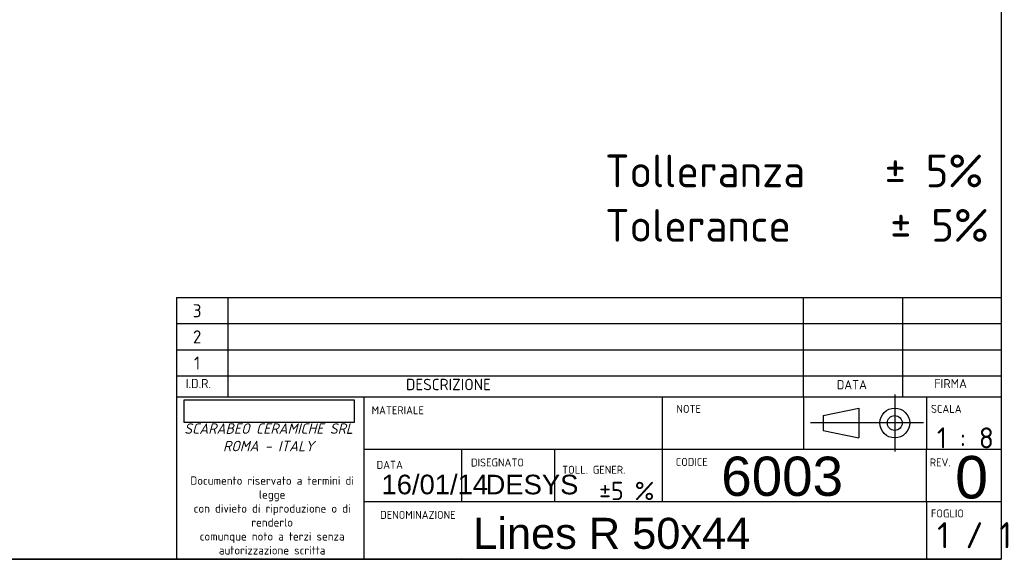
# Model space of a CAD drawing. Header units: millimetres. Extents: x 11 to 285, y 7 to 203.
# Tile 2 of 3: x 134 to 285, y 7 to 90. Entities that reach past the tile are written whole.
import ezdxf
from ezdxf.enums import TextEntityAlignment as Align
from ezdxf.lldxf.tags import DXFTag

# ---------------------------------------------------------------- set-up
doc = ezdxf.new("R2010")
doc.units = ezdxf.units.MM
for name, color, linetype in [('1', 7, 'Continuous'), ('Default', 7, 'Continuous'), ('Predefinito', 7, 'Continuous')]:
    doc.layers.add(name, color=color, linetype=linetype)
doc.styles.add('SEACAD_Arial', font='arial.ttf')
doc.styles.add('SEACAD_Solid_Edge_ISOB', font='seisobd.ttf')
tags = doc.linetypes.add('CENTER2', pattern=[28.575, 19.05, -3.175, 3.175, -3.175]).pattern_tags.tags
tags[10:11] = [DXFTag(74, 4), DXFTag(75, 0), DXFTag(340, '0'), DXFTag(46, 0.0), DXFTag(50, 0.0), DXFTag(44, 0.0), DXFTag(45, 0.0)]
tags[8:9] = [DXFTag(74, 4), DXFTag(75, 0), DXFTag(340, '0'), DXFTag(46, 0.0), DXFTag(50, 0.0), DXFTag(44, 0.0), DXFTag(45, 0.0)]
tags[6:7] = [DXFTag(74, 4), DXFTag(75, 0), DXFTag(340, '0'), DXFTag(46, 0.0), DXFTag(50, 0.0), DXFTag(44, 0.0), DXFTag(45, 0.0)]
tags[4:5] = [DXFTag(74, 4), DXFTag(75, 0), DXFTag(340, '0'), DXFTag(46, 0.0), DXFTag(50, 0.0), DXFTag(44, 0.0), DXFTag(45, 0.0)]
picture_1 = doc.add_image_def('image1.jpg', size_in_pixel=(300, 40))

# ---------------------------------------------------------------- blocks, each defined once
blk = doc.blocks.new('SEANNOT_GROUP6')
at = {"layer": 'Default', "color": 7, "linetype": 'Continuous', "style": 'SEACAD_Arial'}
blk.add_text('16/01/14', height=3, dxfattribs=at).set_placement((189.49, 20.23), align=Align.TOP_LEFT)
blk = doc.blocks.new('SEANNOT_GROUP7')
at = {"layer": 'Default', "color": 7, "linetype": 'Continuous', "style": 'SEACAD_Solid_Edge_ISOB'}
blk.add_text('1 / 1', height=4, dxfattribs=at).set_placement((274.53, 12.97), align=Align.TOP_LEFT)
blk = doc.blocks.new('SEANNOT_GROUP8')
at = {"layer": 'Predefinito', "color": 7, "linetype": 'CENTER2'}
for p, q in [((268.05, 32.51), (268.05, 23.76)), ((272.43, 28.14), (263.68, 28.14))]:
    blk.add_line(p, q, dxfattribs=at)
blk = doc.blocks.new('SEANNOT_GROUP9')
at = {"layer": 'Predefinito', "color": 7, "linetype": 'CENTER2'}
blk.add_line((264.58, 28.14), (255.17, 28.14), dxfattribs=at)
blk = doc.blocks.new('SEANNOT_GROUP10')
at = {"layer": 'Predefinito', "color": 7, "linetype": 'Continuous', "style": 'SEACAD_Arial'}
blk.add_text('Lines R 50x44', height=4.75, dxfattribs=at).set_placement((203.52, 13.63), align=Align.TOP_LEFT)
blk = doc.blocks.new('SEANNOT_GROUP11')
at = {"layer": 'Predefinito', "color": 7, "linetype": 'Continuous', "style": 'SEACAD_Arial'}
blk.add_text('DESYS', height=3, dxfattribs=at).set_placement((205.42, 20.22), align=Align.TOP_LEFT)
blk = doc.blocks.new('SEANNOT_GROUP13')
at = {"layer": 'Predefinito', "color": 7, "linetype": 'Continuous', "style": 'SEACAD_Arial'}
blk.add_text('6003', height=6, dxfattribs=at).set_placement((241.49, 22.99), align=Align.TOP_LEFT)
blk = doc.blocks.new('SEANNOT_GROUP14')
at = {"layer": 'Predefinito', "color": 7, "linetype": 'Continuous', "style": 'SEACAD_Arial'}
blk.add_text('0', height=6.5, dxfattribs=at).set_placement((277.28, 23.09), align=Align.TOP_LEFT)

msp = doc.modelspace()

# ---------------------------------------------------------------- linework, layer by layer
at = {"layer": '1', "color": 7, "linetype": 'Continuous'}
for p, q in [((284.3566, 202.845), (284.3566, 7.2813)), ((158.1293, 47.3492), (284.3566, 47.3492)), ((254.0877, 32.148), (254.0877, 47.348)), ((269.2877, 32.148), (269.2877, 47.348)), ((158.1293, 43.3492), (284.3566, 43.3492)), ((158.1293, 39.3492), (284.3566, 39.3492)), ((158.1293, 35.3492), (284.3566, 35.3492)), ((158.1293, 32.148), (284.3566, 32.148)), ((254.0877, 32.148), (254.0877, 24.148)), ((272.887, 32.148), (272.887, 24.148)), ((257.0986, 29.2778), (262.5353, 30.4173)), ((262.5353, 30.4173), (262.5353, 25.8591)), ((257.0986, 29.2778), (257.0986, 26.9987)), ((257.0986, 26.9987), (262.5353, 25.8591)), ((186.7808, 24.148), (284.3566, 24.148)), ((272.887, 16.148), (272.887, 24.148)), ((186.7808, 16.148), (284.3566, 16.148)), ((272.887, 16.148), (272.887, 7.4715)), ((284.3566, 7.2813), (10.8564, 7.2813)), ((88.7928, 7.3094), (284.3566, 7.3094))]:
    msp.add_line(p, q, dxfattribs=at)
for radius in [2.2791, 1.1396]:
    msp.add_circle((268.0508, 28.1382), radius, dxfattribs=at)
at = {"layer": 'Predefinito', "color": 7, "linetype": 'Continuous'}
for p, q in [((158.1293, 47.3492), (158.1293, 7.4489)), ((165.9434, 47.3492), (165.9434, 32.148)), ((186.7808, 32.148), (186.7808, 7.4489)), ((232.4353, 32.148), (232.4353, 16.148)), ((201.7143, 24.148), (201.7143, 16.148)), ((215.9586, 24.148), (215.9586, 16.148)), ((201.7143, 7.4715), (201.7143, 7.4489))]:
    msp.add_line(p, q, dxfattribs=at)

# ---------------------------------------------------------------- block references
at = {"layer": 'Default'}
for name in ['SEANNOT_GROUP6', 'SEANNOT_GROUP7']:
    msp.add_blockref(name, (0, 0), dxfattribs=at)
at = {"layer": 'Predefinito'}
for name in ['SEANNOT_GROUP8', 'SEANNOT_GROUP9', 'SEANNOT_GROUP13', 'SEANNOT_GROUP14', 'SEANNOT_GROUP11', 'SEANNOT_GROUP10']:
    msp.add_blockref(name, (0, 0), dxfattribs=at)

# ---------------------------------------------------------------- texts
at = {"layer": '1', "char_height": 2.5}
for s, insert, width, attachment_point in [('{\\fSolid Edge ISO|b0||i0||c0|p34;\\C7;\\H1.224;\\W1.;MATERIALE}', (187.973, 29.4728), 10.809979, 7), ('{\\fSolid Edge ISO|b0||i0||c0|p34;\\C7;\\H1.224;\\W1.;NOTE}', (234.6244, 29.6843), 10.809979, 7), ('{\\fSolid Edge ISO|b0||i0||c0|p34;\\C7;\\H1.224;\\W1.;SCALA}', (273.5792, 29.6843), 5.936299, 7), ('{\\fSolid Edge ISO|b0||i0||c0|p34;\\C7;\\H3.2;\\W1.;1 : 8}', (278.8675, 24.2623), 9.508103, 8), ('{\\fSolid Edge ISO|b0||i0||c0|p34;\\C7;\\H1.224;\\W1.;DISEGNATO}', (203.1816, 21.4782), 10.809979, 7), ('{\\fSolid Edge ISO|b0||i0||c0|p34;\\C7;\\H2.8;\\W1.;±5 %}', (222.7911, 16.3396), 8.979776, 7), ('{\\fSolid Edge ISO|b0||i0||c0|p34;\\C7;\\H1.224;\\W1.;CODICE}', (234.5252, 21.5634), 10.809979, 7), ('{\\fSolid Edge ISO|b0||i0||c0|p34;\\C7;\\H1.224;\\W1.;REV.}', (273.4061, 21.4974), 4.565089, 7), ('{\\fSolid Edge ISO|b0||i0||c0|p34;\\C7;\\H1.224;\\W1.;DATA}', (188.7404, 21.12), 10.809979, 7), ('{\\fSolid Edge ISO|b0||i0||c0|p34;\\C7;\\H1.224;\\W1.;TOLL. GENER.}', (217.1415, 20.3681), 10.809979, 7), ('{\\fSolid Edge ISO|b0||i0||c0|p34;\\C7;\\H1.220895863;\\W1.;DENOMINAZIONE}', (189.2884, 13.4635), 15.764324, 7), ('{\\fSolid Edge ISO|b0||i0||c0|p34;\\C7;\\H1.224;\\W1.;FOGLIO}', (273.5792, 13.6843), 8.748316, 7)]:
    msp.add_mtext(s, dxfattribs=dict(at, insert=insert, width=width, attachment_point=attachment_point))
at = {"layer": 'Default', "insert": (223.6985, 69.2101), "char_height": 2.5, "width": 68.209645, "attachment_point": 1}
msp.add_mtext('{\\fSolid Edge ISO|b0||i0||c0|p34;\\C7;\\H5.;\\W1.;Tolleranza    ± 5%\\P}{\\fSolid Edge ISO|b0||i0||c0|p34;\\C7;\\H5.;\\W1.;Tolerance     ± 5%}', dxfattribs=at)
at = {"layer": 'Predefinito', "char_height": 2.5}
for s, insert, width, attachment_point in [('{\\fSolid Edge ISO|b0||i0||c0|p34;\\C7;\\H2.;\\W1.;3}', (161.2704, 45.3109), 5.52284, 5), ('{\\fSolid Edge ISO|b0||i0||c0|p34;\\C7;\\H2.;\\W1.;2}', (161.2704, 41.3109), 5.52284, 5), ('{\\fSolid Edge ISO|b0||i0||c0|p34;\\C7;\\H2.;\\W1.;1}', (161.2704, 37.3109), 5.52284, 5), ('{\\fSolid Edge ISO|b0||i0||c0|p34;\\C7;\\H1.4;\\W1.;I.D.R.}', (161.4558, 34.8773), 6.334565, 2), ('{\\fSolid Edge ISO|b0||i0||c0|p34;\\C7;\\H1.75;\\W1.;DESCRIZIONE}', (199.7302, 34.9045), 117.451651, 2), ('{\\fSolid Edge ISO|b0||i0||c0|p34;\\C7;\\H1.4;\\W1.;DATA}', (261.4826, 34.6964), 14.793546, 2), ('{\\fSolid Edge ISO|b0||i0||c0|p34;\\C7;\\H1.4;\\W1.;FIRMA}', (276.5949, 34.876), 14.433669, 2), ('{\\fSolid Edge ISO|b1||i1||c0|p34;\\C7;\\H1.6;\\W1.;SCARABEO CERAMICHE SRL\\P}{\\fSolid Edge ISO|b1||i1||c0|p34;\\C7;\\H1.6;\\W1.;ROMA - ITALY\\P}', (172.206, 28.0795), 25.25711, 2), ('{\\fSolid Edge ISO|b0||i0||c0|p34;\\C7;\\H1.28;\\W1.;Documento riservato a termini di legge\\P}{\\fSolid Edge ISO|b0||i0||c0|p34;\\C7;\\H1.28;\\W1.;con divieto di riproduzione o di renderlo\\P}{\\fSolid Edge ISO|b0||i0||c0|p34;\\C7;\\H1.28;\\W1.;comunque noto a terzi senza \\P}{\\fSolid Edge ISO|b0||i0||c0|p34;\\C7;\\H1.28;\\W1.;autorizzazione scritta}', (172.7501, 19.9633), 26.521286, 2)]:
    msp.add_mtext(s, dxfattribs=dict(at, insert=insert, width=width, attachment_point=attachment_point))

# ---------------------------------------------------------------- pictures from other files: only their frames are drawn
image = msp.add_image(picture_1, insert=(159.2878, 28.2286), size_in_units=(26.0238, 3.4698))

doc.saveas('drawing.dxf')
